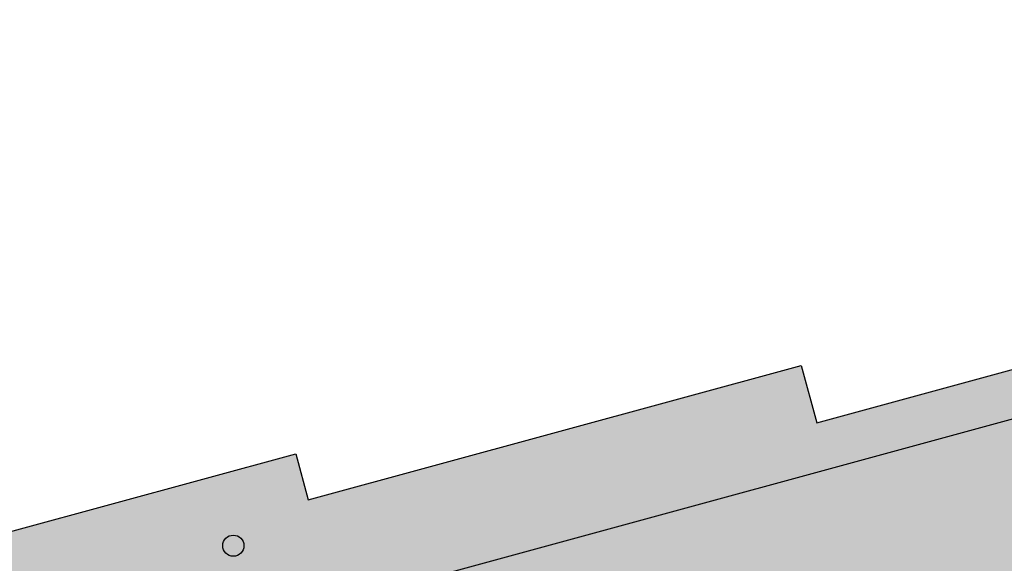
# Model space of a CAD drawing. Header units: metres. Extents: x 233585 to 233911, y 556986 to 557213.
# Tile 47 of 58: x 233745 to 233763, y 557149 to 557159. Entities that reach past the tile are written whole.
import ezdxf

# ---------------------------------------------------------------- set-up
doc = ezdxf.new("R2010")
doc.units = ezdxf.units.M
for name, color, linetype in [('_D_Buildings', 4, 'Continuous'), ('_D_Design lines', 5, 'Continuous'), ('_D_Hatch_Brick', 7, 'Continuous')]:
    doc.layers.add(name, color=color, linetype=linetype)

msp = doc.modelspace()

# ---------------------------------------------------------------- hatches: boundary and pattern name
at = {"layer": '_D_Hatch_Brick', "true_color": 0xe7d8d3}
h = msp.add_hatch(dxfattribs=at)
h.set_pattern_fill('207_69_KEPERV', color=254, scale=0.001, angle=90, pattern_type=2)
h.set_pattern_definition([(115.3295719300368, (233765.3168556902, 557067.0365514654), (-0.09188635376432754, 0.03284658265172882), [0.276, -0.069, -0.069]), (205.3295719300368, (233765.3792221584, 557067.066071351), (-0.09188635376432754, 0.03284658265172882), [0.276, -0.138])])
edge = h.paths.add_edge_path()
edge.add_arc((233750.5876589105, 557134.6219098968), 7.824324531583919, 55.48769411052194, 70.22679385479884)
edge.add_arc((233751.7034792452, 557137.7257735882), 4.52598785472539, 70.22679386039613, 103.2725934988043)
edge.add_arc((233752.4828171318, 557134.4218841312), 7.920550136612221, 103.2725934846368, 115.4334862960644)
edge.add_arc((233750.9357277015, 557137.6751384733), 4.318169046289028, 115.4334862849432, 148.1515879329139)
edge.add_arc((233751.8346159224, 557137.1167521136), 5.376372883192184, 148.1515879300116, 161.2676115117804)
edge.add_line((233746.7430354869, 557138.8433655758), (233746.7207449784, 557138.8156272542))
edge.add_line((233746.7207449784, 557138.8156272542), (233739.9016362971, 557136.9641577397))
edge.add_line((233739.9016362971, 557136.9641577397), (233727.2549656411, 557136.5362841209))
edge.add_line((233727.2549656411, 557136.5362841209), (233726.2539999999, 557140.228))
edge.add_line((233726.2539999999, 557140.228), (233727.0968157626, 557140.4580185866))
edge.add_line((233727.0968157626, 557140.4580185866), (233723.0349999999, 557155.341))
edge.add_line((233723.0349999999, 557155.341), (233722.5911683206, 557155.195381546))
edge.add_line((233722.5911683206, 557155.195381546), (233718.8339999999, 557169.132))
edge.add_line((233718.8339999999, 557169.132), (233718.5008118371, 557169.0446886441))
edge.add_line((233718.5008118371, 557169.0446886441), (233714.8585403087, 557182.374784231))
edge.add_line((233714.8585403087, 557182.374784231), (233723.0668976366, 557184.5493524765))
edge.add_line((233723.0668976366, 557184.5493524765), (233729.6237009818, 557160.3814530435))
edge.add_line((233729.6237009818, 557160.3814530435), (233729.620943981, 557160.3788570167))
edge.add_line((233729.620943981, 557160.3788570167), (233733.4915518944, 557146.097002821))
edge.add_line((233733.4915518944, 557146.097002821), (233750.4672068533, 557150.7260207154))
edge.add_line((233750.4672068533, 557150.7260207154), (233750.6964635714, 557149.8852845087))
edge.add_line((233750.6964635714, 557149.8852845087), (233759.6929825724, 557152.3385063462))
edge.add_line((233759.6929825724, 557152.3385063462), (233759.9784244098, 557151.291726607))
edge.add_line((233759.9784244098, 557151.291726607), (233769.1437721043, 557153.791001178))
edge.add_line((233769.1437721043, 557153.791001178), (233769.3279320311, 557153.1156450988))
edge.add_line((233769.3279320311, 557153.1156450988), (233773.3587947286, 557154.2148036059))
edge.add_line((233773.3587947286, 557154.2148036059), (233773.3542869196, 557153.869116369))
edge.add_line((233773.3542869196, 557153.869116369), (233786.3331832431, 557153.6998672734))
edge.add_line((233786.3331832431, 557153.6998672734), (233779.4812962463, 557147.7105084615))
edge.add_line((233779.4812962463, 557147.7105084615), (233775.7398049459, 557146.6946488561))
edge.add_arc((233765.7035464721, 557143.1557112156), 10.64192481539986, 19.42342668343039, 22.52882979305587)
edge.add_arc((233773.7508292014, 557146.4937497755), 1.929791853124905, 22.5288297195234, 54.89367308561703)
edge.add_line((233774.8606439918, 557148.0724858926), (233774.8598908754, 557148.0732804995))
edge.add_line((233774.8598908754, 557148.0732804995), (233774.8594927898, 557148.073294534))
edge.add_arc((233773.7508292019, 557146.4937497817), 1.929791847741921, 54.93544192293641, 64.88275409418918)
edge.add_arc((233772.9708691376, 557144.8300171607), 3.767274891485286, 64.88275405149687, 104.4596390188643)
edge.add_arc((233775.5331511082, 557134.8935376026), 14.02880084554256, 104.4596390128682, 116.7911648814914)
edge.add_arc((233780.7267934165, 557124.6079326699), 25.55128275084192, 116.7911648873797, 123.5154188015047)
edge.add_arc((233776.8007339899, 557130.5360946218), 18.44093488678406, 123.5154188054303, 135.7958268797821)
edge.add_line((233763.5811685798, 557143.3934337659), (233755.0207899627, 557141.06918866))

# ---------------------------------------------------------------- linework, layer by layer
at = {"layer": '_D_Buildings'}
msp.add_lwpolyline([(233716.3708557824, 557209.2693238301), (233733.4915518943, 557146.0970028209), (233750.4672068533, 557150.7260207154), (233750.6964635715, 557149.8852845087), (233759.6929825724, 557152.3385063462), (233759.9784244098, 557151.291726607), (233769.1437721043, 557153.791001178), (233769.3279320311, 557153.1156450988), (233773.3587947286, 557154.2148036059), (233773.3542869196, 557153.869116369), (233786.3331832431, 557153.6998672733), (233786.3389974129, 557153.8509889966), (233801.8394217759, 557158.3916032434), (233786.7190994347, 557210.0082788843)], dxfattribs=at)
msp.add_circle((233749.3290076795, 557149.0461701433), 0.1931106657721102, dxfattribs=at)
at = {"layer": '_D_Design lines'}
msp.add_lwpolyline([(233714.4436088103, 557210.7501745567), (233732.8680043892, 557142.9950059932), (233767.5233638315, 557152.4450260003), (233784.3476507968, 557152.2256317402), (233826.7917494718, 557164.6589867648), (233824.6876284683, 557172.3577342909), (233825.3517169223, 557184.7954780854), (233826.2276748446, 557189.2059113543), (233831.4540296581, 557210.0082788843)], dxfattribs=at)

doc.saveas('drawing.dxf')
